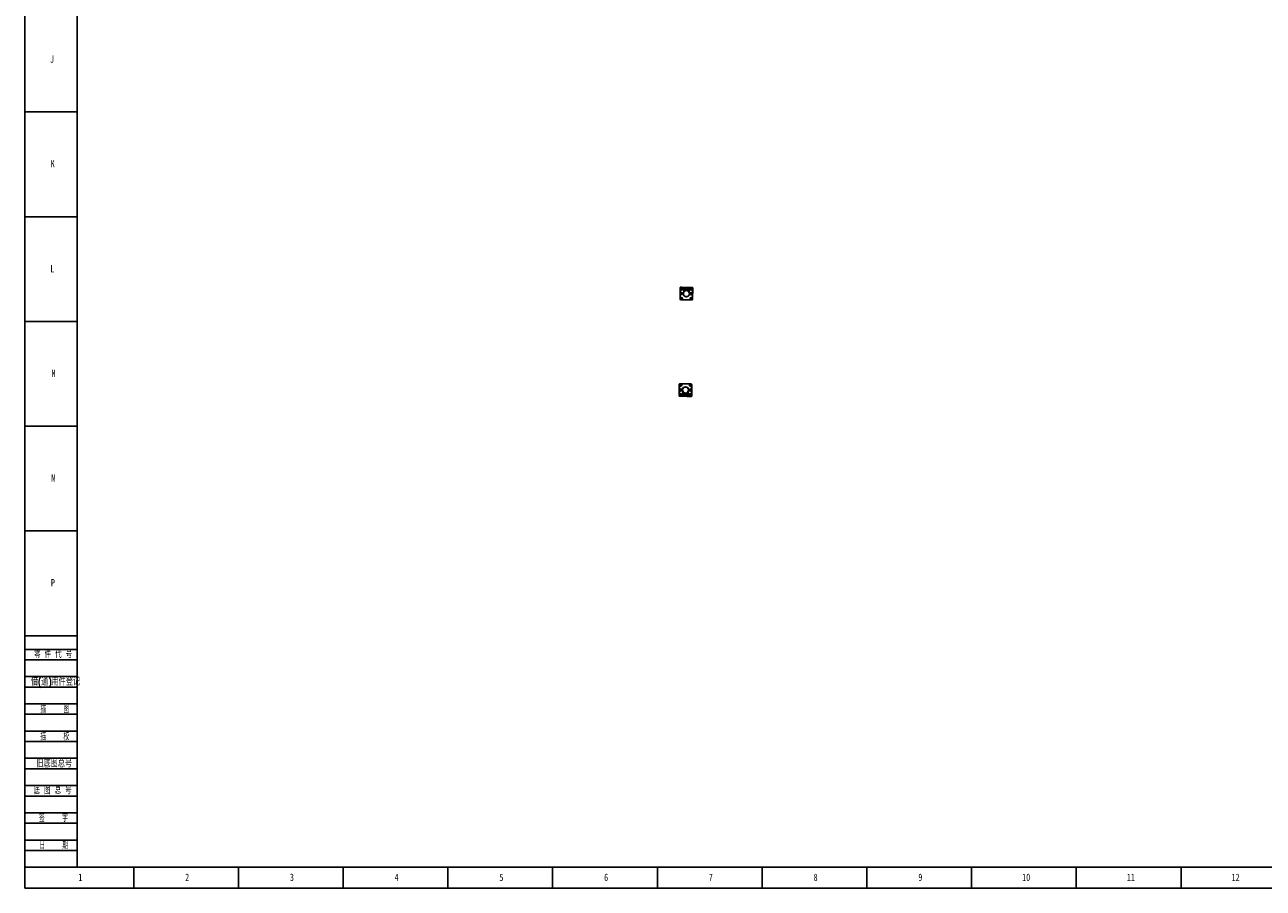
# Model space of a CAD drawing. Header units: millimetres. Extents: x 0 to 1189, y 0 to 841.
# Tile 1 of 7: x 0 to 591, y 0 to 412. Entities that reach past the tile are written whole.
import ezdxf

# ---------------------------------------------------------------- set-up
doc = ezdxf.new("R2010")
doc.units = ezdxf.units.MM
for name, color, linetype in [('10', 7, 'Continuous'), ('5', 7, 'Continuous'), ('9', 7, 'Continuous')]:
    doc.layers.add(name, color=color, linetype=linetype)
doc.styles.add('SLDTEXTSTYLE0', font='TXT', dxfattribs={"width": 0.7, "bigfont": 'bigfont'})
doc.styles.add('SLDTEXTSTYLE2', font='TXT', dxfattribs={"width": 0.614286, "bigfont": 'bigfont'})
doc.styles.add('SLDTEXTSTYLE4', font='TXT', dxfattribs={"width": 0.566667, "bigfont": 'bigfont'})
doc.styles.add('SLDTEXTSTYLE5', font='TXT', dxfattribs={"width": 0.7})

msp = doc.modelspace()

# ---------------------------------------------------------------- linework, layer by layer
at = {"color": 7, "linetype": 'Continuous', "lineweight": 25}
for p, q in [((312.87, 286.66), (312.82, 281.14)), ((312.87, 286.66), (312.82, 281.1)), ((312.85, 281.99), (312.88, 285.6)), ((312.88, 286.65), (312.87, 286.66)), ((312.87, 285.76), (312.88, 286.65)), ((312.87, 285.76), (312.97, 285.76)), ((312.88, 286.65), (312.98, 286.65)), ((312.88, 285.6), (312.98, 285.6)), ((312.88, 285.6), (312.88, 285.6)), ((312.98, 285.6), (312.95, 281.99)), ((312.98, 286.65), (312.97, 285.76)), ((312.97, 285.76), (313.46, 285.76)), ((312.98, 285.7), (313.46, 285.69)), ((312.98, 285.7), (312.98, 285.6)), ((312.98, 285.7), (312.98, 285.7)), ((313.46, 285.7), (312.98, 285.7)), ((313.46, 285.59), (312.98, 285.6)), ((313.61, 286.79), (313.01, 286.79)), ((313.01, 286.78), (313.01, 286.79)), ((314.99, 286.78), (313.01, 286.79)), ((313.01, 286.78), (313.9, 286.77)), ((313.01, 286.78), (313.01, 286.68)), ((313.9, 286.67), (313.01, 286.68)), ((313.19, 284.19), (313.19, 284.2)), ((313.42, 284.19), (313.19, 284.19)), ((313.46, 285.7), (313.46, 285.76)), ((313.46, 285.7), (313.46, 285.69)), ((313.46, 285.69), (313.46, 285.59)), ((313.47, 283.81), (313.48, 284.13)), ((313.68, 285.98), (313.55, 286.03)), ((313.63, 286.27), (313.75, 286.29)), ((314.35, 286.78), (313.67, 286.79)), ((313.9, 286.77), (313.9, 286.67)), ((313.9, 286.19), (313.9, 286.67)), ((313.96, 286.19), (313.9, 286.19)), ((313.97, 286.66), (313.96, 286.67)), ((313.96, 286.67), (313.96, 286.19)), ((313.96, 286.19), (313.97, 286.66)), ((313.96, 286.19), (314.06, 286.18)), ((313.96, 286.19), (313.96, 286.19)), ((313.97, 286.66), (314.07, 286.66)), ((314.06, 286.77), (314.07, 286.76)), ((314.07, 286.66), (314.06, 286.18)), ((314.07, 286.76), (314.99, 286.75)), ((314.07, 286.76), (314.07, 286.66)), ((314.93, 286.66), (314.07, 286.66)), ((314.12, 285.45), (314.13, 286.49)), ((314.12, 285.45), (314.22, 285.49)), ((314.29, 285.28), (314.12, 285.45)), ((314.13, 286.49), (314.93, 286.48)), ((314.13, 286.49), (314.22, 286.38)), ((314.99, 286.38), (314.22, 286.38)), ((314.22, 286.38), (314.22, 285.49)), ((314.22, 286.38), (314.25, 286.36)), ((314.22, 285.49), (314.24, 285.5)), ((314.22, 285.49), (314.33, 285.38)), ((314.24, 285.5), (314.25, 286.36)), ((314.24, 285.5), (314.24, 285.78)), ((314.34, 285.4), (314.24, 285.5)), ((314.25, 286.36), (314.99, 286.36)), ((314.29, 285.28), (314.33, 285.38)), ((314.92, 285.28), (314.29, 285.28)), ((314.33, 285.38), (314.34, 285.4)), ((314.33, 285.38), (315.02, 285.37)), ((315.04, 285.4), (314.34, 285.4)), ((314.99, 286.78), (314.41, 286.78)), ((314.46, 285.42), (314.47, 286.36)), ((314.86, 285.42), (314.46, 285.42)), ((314.87, 286.36), (314.86, 285.42)), ((314.92, 285.28), (315.02, 285.37)), ((314.92, 285.26), (315.02, 285.35)), ((314.92, 285.26), (314.92, 285.28)), ((315.6, 285.25), (314.92, 285.26)), ((314.93, 286.48), (314.93, 286.66)), ((314.99, 286.78), (316.75, 286.76)), ((314.99, 286.75), (314.99, 286.78)), ((314.99, 286.38), (314.99, 286.36)), ((315.02, 285.37), (315.04, 285.4)), ((315.02, 285.35), (315.04, 285.38)), ((315.02, 285.37), (315.02, 285.35)), ((315.02, 285.35), (315.6, 285.35)), ((315.03, 286.72), (315.03, 286.42)), ((315.03, 286.72), (315.05, 286.72)), ((315.03, 286.42), (315.05, 286.42)), ((315.04, 285.38), (315.04, 285.4)), ((316.68, 285.36), (315.04, 285.38)), ((315.05, 286.42), (315.05, 286.72)), ((315.26, 285.41), (315.27, 286.41)), ((315.66, 285.41), (315.26, 285.41)), ((315.27, 286.41), (315.67, 286.41)), ((315.27, 286.4), (315.67, 286.39)), ((315.6, 285.25), (315.6, 285.35)), ((315.67, 286.41), (315.66, 285.41)), ((316.06, 285.41), (316.07, 286.41)), ((316.46, 285.4), (316.06, 285.41)), ((316.07, 286.41), (316.47, 286.4)), ((316.07, 286.39), (316.47, 286.39)), ((316.11, 285.25), (316.11, 285.35)), ((316.11, 285.35), (316.7, 285.34)), ((316.8, 285.24), (316.11, 285.25)), ((316.47, 286.4), (316.46, 285.4)), ((317.38, 285.38), (316.68, 285.38)), ((316.68, 285.38), (316.68, 285.36)), ((316.7, 285.36), (316.68, 285.38)), ((316.7, 285.34), (316.68, 285.36)), ((316.69, 286.7), (316.69, 286.4)), ((316.71, 286.7), (316.69, 286.7)), ((316.71, 286.4), (316.69, 286.4)), ((316.7, 285.34), (316.7, 285.36)), ((316.8, 285.26), (316.7, 285.36)), ((316.7, 285.36), (317.39, 285.35)), ((316.8, 285.24), (316.7, 285.34)), ((316.71, 286.4), (316.71, 286.7)), ((317.33, 286.76), (316.75, 286.76)), ((316.75, 286.74), (316.75, 286.76)), ((318.73, 286.74), (316.75, 286.76)), ((316.75, 286.74), (317.67, 286.73)), ((317.51, 286.36), (316.75, 286.36)), ((316.75, 286.36), (316.75, 286.34)), ((316.75, 286.34), (317.49, 286.33)), ((316.8, 285.26), (316.8, 285.24)), ((317.43, 285.25), (316.8, 285.26)), ((316.81, 286.64), (316.81, 286.46)), ((317.67, 286.63), (316.81, 286.64)), ((316.81, 286.46), (317.61, 286.46)), ((316.86, 285.4), (316.87, 286.34)), ((317.26, 285.4), (316.86, 285.4)), ((317.27, 286.34), (317.26, 285.4)), ((317.48, 285.47), (317.38, 285.38)), ((317.39, 285.35), (317.38, 285.38)), ((318.07, 286.75), (317.39, 286.76)), ((317.39, 285.35), (317.5, 285.47)), ((317.43, 285.25), (317.39, 285.35)), ((317.6, 285.42), (317.43, 285.25)), ((317.49, 286.33), (317.48, 285.47)), ((317.48, 285.75), (317.48, 285.47)), ((317.5, 285.47), (317.48, 285.47)), ((317.51, 286.36), (317.49, 286.33)), ((317.5, 285.47), (317.51, 286.36)), ((317.6, 285.42), (317.5, 285.47)), ((317.61, 286.46), (317.51, 286.36)), ((317.61, 286.46), (317.6, 285.42)), ((317.67, 286.73), (317.68, 286.74)), ((317.67, 286.63), (317.67, 286.73)), ((317.67, 286.15), (317.67, 286.63)), ((317.67, 286.63), (317.77, 286.63)), ((317.67, 286.15), (317.77, 286.15)), ((317.78, 286.64), (317.77, 286.63)), ((317.77, 286.15), (317.78, 286.64)), ((317.77, 286.63), (317.77, 286.15)), ((317.77, 286.15), (317.77, 286.15)), ((317.77, 286.15), (317.83, 286.15)), ((317.84, 286.64), (317.83, 286.15)), ((317.84, 286.74), (318.73, 286.73)), ((317.84, 286.64), (317.84, 286.74)), ((318.73, 286.63), (317.84, 286.64)), ((317.98, 286.25), (318.11, 286.23)), ((318.17, 285.99), (318.04, 285.95)), ((318.73, 286.74), (318.13, 286.75)), ((318.22, 284.09), (318.21, 283.77)), ((318.26, 285.66), (318.26, 285.72)), ((318.26, 285.72), (318.75, 285.71)), ((318.26, 285.66), (318.26, 285.65)), ((318.74, 285.65), (318.26, 285.66)), ((318.26, 285.65), (318.26, 285.55)), ((318.26, 285.65), (318.74, 285.65)), ((318.74, 285.55), (318.26, 285.55)), ((318.51, 284.15), (318.28, 284.15)), ((318.51, 284.16), (318.51, 284.15)), ((318.71, 281.94), (318.74, 285.55)), ((318.73, 286.73), (318.73, 286.74)), ((318.73, 286.63), (318.73, 286.73)), ((318.74, 285.65), (318.74, 285.55)), ((318.74, 285.65), (318.74, 285.65)), ((318.84, 285.54), (318.74, 285.55)), ((318.75, 285.71), (318.76, 286.6)), ((318.85, 285.71), (318.75, 285.71)), ((318.86, 286.6), (318.76, 286.6)), ((318.84, 285.54), (318.81, 281.94)), ((318.82, 281.08), (318.87, 286.6)), ((318.82, 281.04), (318.87, 286.6)), ((318.84, 285.55), (318.84, 285.54)), ((318.86, 286.6), (318.85, 285.71)), ((318.86, 286.6), (318.87, 286.6)), ((312.83, 281.1), (312.82, 281.1)), ((312.82, 281.1), (313.12, 280.79)), ((312.83, 281.1), (312.84, 281.83)), ((312.83, 281.1), (312.93, 281.14)), ((313.12, 280.81), (312.83, 281.1)), ((312.84, 281.99), (312.85, 281.99)), ((312.84, 281.83), (312.94, 281.83)), ((312.85, 281.99), (312.95, 281.99)), ((312.85, 281.07), (313.09, 280.82)), ((312.94, 281.83), (312.93, 281.14)), ((312.93, 281.14), (313.17, 280.91)), ((312.95, 281.89), (312.94, 281.89)), ((312.94, 281.89), (313.43, 281.88)), ((313.43, 281.82), (312.94, 281.83)), ((312.95, 281.99), (313.43, 281.99)), ((312.95, 281.89), (312.95, 281.99)), ((313.43, 281.89), (312.95, 281.89)), ((313.12, 280.81), (313.17, 280.91)), ((313.12, 280.81), (313.12, 280.79)), ((313.85, 280.8), (313.12, 280.81)), ((313.12, 280.79), (318.52, 280.75)), ((313.16, 280.79), (313.56, 280.79)), ((313.17, 280.91), (313.85, 280.9)), ((313.18, 283.75), (313.41, 283.75)), ((313.18, 283.47), (313.18, 283.75)), ((313.41, 283.47), (313.18, 283.47)), ((313.43, 281.89), (313.43, 281.99)), ((313.43, 281.88), (313.43, 281.89)), ((313.43, 281.88), (313.43, 281.82)), ((313.47, 283.29), (313.47, 283.41)), ((313.53, 281.54), (313.68, 281.55)), ((313.71, 281.31), (313.59, 281.33)), ((313.62, 280.79), (314, 280.78)), ((313.85, 280.9), (313.86, 281.39)), ((313.85, 280.8), (313.85, 280.9)), ((313.92, 281.39), (313.86, 281.39)), ((313.92, 281.39), (313.91, 280.9)), ((313.91, 280.9), (313.92, 280.91)), ((313.92, 280.91), (313.92, 281.39)), ((313.92, 281.39), (314.02, 281.38)), ((313.92, 281.39), (313.92, 281.39)), ((313.92, 280.91), (314.02, 280.91)), ((314.02, 280.81), (314.01, 280.8)), ((314.02, 281.38), (314.02, 280.91)), ((314.02, 280.91), (317.62, 280.88)), ((314.02, 280.81), (314.02, 280.91)), ((317.62, 280.78), (314.02, 280.81)), ((314.06, 280.78), (314.41, 280.78)), ((317.23, 280.76), (317.58, 280.75)), ((317.62, 280.88), (317.62, 281.35)), ((317.72, 281.35), (317.62, 281.35)), ((317.62, 280.78), (317.62, 280.88)), ((317.72, 280.87), (317.62, 280.88)), ((317.63, 280.77), (317.62, 280.78)), ((317.64, 280.75), (318.02, 280.75)), ((317.72, 281.35), (317.72, 280.87)), ((317.73, 281.35), (317.72, 281.35)), ((317.72, 280.87), (317.73, 280.87)), ((317.73, 280.87), (317.73, 281.35)), ((317.73, 281.35), (317.79, 281.35)), ((317.79, 281.35), (317.79, 280.86)), ((317.79, 280.76), (317.79, 280.86)), ((317.79, 280.86), (318.47, 280.86)), ((318.51, 280.76), (317.79, 280.76)), ((318.05, 281.29), (317.93, 281.27)), ((317.97, 281.51), (318.12, 281.5)), ((318.08, 280.75), (318.48, 280.75)), ((318.21, 283.37), (318.21, 283.25)), ((318.23, 281.95), (318.71, 281.94)), ((318.23, 281.85), (318.23, 281.95)), ((318.71, 281.84), (318.23, 281.85)), ((318.23, 281.84), (318.23, 281.85)), ((318.23, 281.84), (318.71, 281.84)), ((318.23, 281.84), (318.23, 281.78)), ((318.71, 281.78), (318.23, 281.78)), ((318.27, 283.71), (318.5, 283.71)), ((318.5, 283.43), (318.27, 283.43)), ((318.47, 280.86), (318.71, 281.09)), ((318.51, 280.76), (318.47, 280.86)), ((318.5, 283.71), (318.5, 283.43)), ((318.81, 281.05), (318.51, 280.76)), ((318.51, 280.76), (318.52, 280.75)), ((318.52, 280.75), (318.82, 281.04)), ((318.55, 280.77), (318.79, 281.01)), ((318.81, 281.94), (318.71, 281.94)), ((318.71, 281.84), (318.71, 281.94)), ((318.71, 281.84), (318.71, 281.84)), ((318.81, 281.78), (318.71, 281.78)), ((318.71, 281.09), (318.71, 281.78)), ((318.81, 281.05), (318.71, 281.09)), ((318.81, 281.94), (318.81, 281.94)), ((318.81, 281.78), (318.81, 281.05)), ((318.81, 281.05), (318.82, 281.04)), ((312.47, 240.5), (312.42, 234.94)), ((312.47, 240.46), (312.42, 234.94)), ((312.45, 236), (312.48, 239.6)), ((312.77, 240.79), (312.47, 240.5)), ((312.48, 240.49), (312.47, 240.5)), ((312.47, 239.76), (312.48, 240.49)), ((312.47, 239.76), (312.57, 239.76)), ((312.48, 239.6), (312.47, 239.6)), ((312.48, 240.49), (312.77, 240.78)), ((312.48, 240.49), (312.58, 240.45)), ((312.48, 239.6), (312.58, 239.6)), ((312.74, 240.77), (312.5, 240.53)), ((312.58, 239.6), (312.55, 235.99)), ((312.58, 240.45), (312.57, 239.76)), ((312.57, 239.76), (313.06, 239.76)), ((312.57, 239.7), (312.58, 239.7)), ((313.06, 239.7), (312.57, 239.7)), ((312.81, 240.68), (312.58, 240.45)), ((312.58, 239.7), (312.58, 239.6)), ((312.58, 239.7), (313.06, 239.69)), ((313.06, 239.59), (312.58, 239.6)), ((318.17, 240.75), (312.77, 240.79)), ((312.77, 240.78), (312.77, 240.79)), ((312.77, 240.78), (313.5, 240.77)), ((312.77, 240.78), (312.81, 240.68)), ((312.78, 237.83), (312.79, 238.11)), ((313.01, 237.83), (312.78, 237.83)), ((312.78, 237.39), (313.01, 237.39)), ((312.78, 237.38), (312.78, 237.39)), ((312.79, 238.11), (313.02, 238.11)), ((313.21, 240.79), (312.81, 240.79)), ((313.5, 240.67), (312.81, 240.68)), ((313.06, 239.7), (313.06, 239.76)), ((313.06, 239.7), (313.06, 239.69)), ((313.06, 239.69), (313.06, 239.59)), ((313.07, 237.45), (313.07, 237.77)), ((313.08, 238.17), (313.08, 238.29)), ((313.31, 240.02), (313.17, 240.04)), ((313.23, 240.25), (313.35, 240.27)), ((313.65, 240.79), (313.27, 240.79)), ((313.5, 240.77), (313.5, 240.67)), ((313.5, 240.19), (313.5, 240.67)), ((313.56, 240.19), (313.5, 240.19)), ((313.56, 240.19), (313.57, 240.67)), ((313.57, 240.67), (313.56, 240.67)), ((313.56, 240.67), (313.56, 240.19)), ((313.56, 240.19), (313.66, 240.19)), ((313.56, 240.19), (313.56, 240.19)), ((313.57, 240.67), (313.67, 240.66)), ((313.66, 240.77), (313.67, 240.76)), ((313.67, 240.66), (313.66, 240.19)), ((313.67, 240.76), (313.67, 240.66)), ((313.67, 240.76), (317.27, 240.73)), ((317.27, 240.63), (313.67, 240.66)), ((314.06, 240.78), (313.71, 240.79)), ((317.23, 240.76), (316.88, 240.76)), ((317.27, 240.73), (317.28, 240.74)), ((317.27, 240.73), (317.27, 240.63)), ((317.27, 240.15), (317.27, 240.63)), ((317.37, 240.63), (317.27, 240.63)), ((317.37, 240.15), (317.27, 240.15)), ((317.67, 240.75), (317.29, 240.75)), ((317.38, 240.64), (317.37, 240.63)), ((317.37, 240.15), (317.38, 240.64)), ((317.37, 240.63), (317.37, 240.15)), ((317.37, 240.15), (317.37, 240.15)), ((317.37, 240.15), (317.43, 240.15)), ((317.44, 240.64), (317.43, 240.15)), ((317.44, 240.74), (318.16, 240.73)), ((317.44, 240.74), (317.44, 240.64)), ((318.12, 240.63), (317.44, 240.64)), ((317.58, 240.23), (317.69, 240.21)), ((317.76, 240), (317.61, 239.99)), ((318.13, 240.75), (317.73, 240.75)), ((317.81, 237.73), (317.81, 237.41)), ((317.82, 238.25), (317.82, 238.13)), ((317.86, 239.66), (317.86, 239.72)), ((317.86, 239.72), (318.35, 239.71)), ((317.86, 239.66), (317.86, 239.65)), ((318.34, 239.65), (317.86, 239.66)), ((317.86, 239.65), (318.34, 239.65)), ((317.86, 239.65), (317.86, 239.55)), ((318.34, 239.55), (317.86, 239.55)), ((318.1, 237.79), (317.87, 237.79)), ((317.87, 237.35), (318.1, 237.35)), ((317.88, 238.07), (318.11, 238.07)), ((318.11, 238.07), (318.1, 237.79)), ((318.1, 237.35), (318.1, 237.34)), ((318.16, 240.73), (318.12, 240.63)), ((318.35, 240.4), (318.12, 240.63)), ((318.16, 240.73), (318.17, 240.75)), ((318.16, 240.73), (318.45, 240.44)), ((318.47, 240.44), (318.17, 240.75)), ((318.44, 240.47), (318.2, 240.72)), ((318.3, 235.94), (318.34, 239.55)), ((318.34, 239.65), (318.34, 239.55)), ((318.34, 239.65), (318.34, 239.65)), ((318.44, 239.55), (318.34, 239.55)), ((318.45, 240.44), (318.35, 240.4)), ((318.35, 239.71), (318.35, 240.4)), ((318.45, 239.71), (318.35, 239.71)), ((318.44, 239.55), (318.4, 235.94)), ((318.42, 234.88), (318.47, 240.44)), ((318.42, 234.88), (318.47, 240.4)), ((318.44, 239.55), (318.44, 239.55)), ((318.45, 240.44), (318.45, 239.71)), ((318.45, 240.44), (318.47, 240.44)), ((312.43, 234.94), (312.42, 234.94)), ((312.43, 234.94), (312.44, 235.83)), ((312.43, 234.94), (312.53, 234.94)), ((312.44, 235.99), (312.45, 236)), ((312.44, 235.83), (312.54, 235.83)), ((312.45, 236), (312.55, 235.99)), ((312.54, 235.83), (312.53, 234.94)), ((312.55, 235.89), (312.54, 235.89)), ((312.54, 235.89), (313.03, 235.88)), ((313.03, 235.82), (312.54, 235.83)), ((312.55, 235.99), (313.03, 235.99)), ((312.55, 235.89), (312.55, 235.99)), ((313.03, 235.89), (312.55, 235.89)), ((312.56, 234.91), (313.45, 234.9)), ((312.56, 234.91), (312.56, 234.81)), ((312.56, 234.81), (312.56, 234.8)), ((313.45, 234.8), (312.56, 234.81)), ((312.56, 234.8), (313.16, 234.79)), ((312.56, 234.8), (314.54, 234.78)), ((313.03, 235.89), (313.03, 235.99)), ((313.03, 235.88), (313.03, 235.89)), ((313.03, 235.88), (313.03, 235.82)), ((313.11, 235.55), (313.24, 235.59)), ((313.3, 235.29), (313.18, 235.31)), ((313.22, 234.79), (313.9, 234.78)), ((313.51, 235.39), (313.45, 235.39)), ((313.45, 234.9), (313.45, 235.39)), ((313.45, 234.9), (313.45, 234.8)), ((313.51, 235.39), (313.52, 235.39)), ((313.51, 235.39), (313.51, 234.9)), ((313.51, 234.9), (313.52, 234.91)), ((313.62, 235.39), (313.52, 235.39)), ((313.52, 234.91), (313.52, 235.39)), ((313.62, 234.91), (313.52, 234.91)), ((313.62, 234.91), (313.61, 234.81)), ((314.54, 234.8), (313.61, 234.81)), ((313.61, 234.81), (313.61, 234.8)), ((313.62, 235.39), (313.62, 234.91)), ((313.62, 234.91), (314.48, 234.9)), ((313.68, 235.08), (313.69, 236.12)), ((313.68, 235.08), (313.78, 235.18)), ((314.48, 235.08), (313.68, 235.08)), ((313.69, 236.12), (313.86, 236.29)), ((313.69, 236.12), (313.79, 236.07)), ((313.79, 236.07), (313.78, 235.18)), ((313.78, 235.18), (313.8, 235.2)), ((313.78, 235.18), (314.54, 235.18)), ((313.9, 236.19), (313.79, 236.07)), ((313.79, 236.07), (313.81, 236.06)), ((313.8, 235.2), (313.81, 236.06)), ((314.54, 235.2), (313.8, 235.2)), ((313.81, 236.06), (313.91, 236.16)), ((313.81, 235.79), (313.81, 236.06)), ((313.86, 236.29), (314.49, 236.28)), ((313.86, 236.29), (313.9, 236.19)), ((314.59, 236.18), (313.9, 236.19)), ((313.9, 236.19), (313.91, 236.16)), ((313.91, 236.16), (314.61, 236.16)), ((313.96, 234.78), (314.54, 234.78)), ((314.02, 235.2), (314.03, 236.14)), ((314.03, 236.14), (314.43, 236.14)), ((314.43, 236.14), (314.42, 235.2)), ((314.48, 234.9), (314.48, 235.08)), ((314.49, 236.3), (315.18, 236.29)), ((314.49, 236.28), (314.49, 236.3)), ((314.49, 236.3), (314.59, 236.2)), ((314.49, 236.28), (314.59, 236.18)), ((314.54, 235.18), (314.54, 235.2)), ((314.54, 234.8), (314.54, 234.78)), ((316.3, 234.76), (314.54, 234.78)), ((314.58, 235.14), (314.58, 234.84)), ((314.58, 235.14), (314.6, 235.14)), ((314.58, 234.84), (314.6, 234.84)), ((315.17, 236.19), (314.59, 236.2)), ((314.59, 236.2), (314.59, 236.18)), ((314.59, 236.2), (314.61, 236.18)), ((314.59, 236.18), (314.61, 236.16)), ((314.6, 234.84), (314.6, 235.14)), ((314.61, 236.18), (316.25, 236.16)), ((314.61, 236.16), (314.61, 236.18)), ((314.82, 235.14), (314.83, 236.14)), ((315.22, 235.15), (314.82, 235.15)), ((315.22, 235.13), (314.82, 235.14)), ((314.83, 236.14), (315.23, 236.13)), ((315.18, 236.29), (315.17, 236.19)), ((315.23, 236.13), (315.22, 235.13)), ((315.62, 235.13), (315.63, 236.13)), ((316.02, 235.14), (315.62, 235.15)), ((316.02, 235.13), (315.62, 235.13)), ((315.63, 236.13), (316.03, 236.13)), ((315.68, 236.29), (316.37, 236.28)), ((315.68, 236.29), (315.68, 236.19)), ((316.27, 236.19), (315.68, 236.19)), ((316.03, 236.13), (316.02, 235.13)), ((316.24, 235.12), (316.24, 234.82)), ((316.26, 235.12), (316.24, 235.12)), ((316.26, 234.82), (316.24, 234.82)), ((316.27, 236.19), (316.25, 236.16)), ((316.27, 236.17), (316.25, 236.14)), ((316.25, 236.16), (316.25, 236.14)), ((316.25, 236.14), (316.95, 236.14)), ((316.26, 234.82), (316.26, 235.12)), ((316.37, 236.28), (316.27, 236.19)), ((316.37, 236.26), (316.27, 236.17)), ((316.27, 236.17), (316.27, 236.19)), ((316.96, 236.16), (316.27, 236.17)), ((317.04, 235.18), (316.3, 235.18)), ((316.3, 235.16), (316.3, 235.18)), ((316.3, 235.16), (317.06, 235.15)), ((317.22, 234.78), (316.3, 234.78)), ((316.3, 234.78), (316.3, 234.76)), ((316.3, 234.76), (316.88, 234.76)), ((316.3, 234.76), (318.28, 234.75)), ((316.36, 235.06), (316.36, 234.88)), ((317.16, 235.05), (316.36, 235.06)), ((316.36, 234.88), (317.22, 234.88)), ((316.37, 236.28), (316.37, 236.26)), ((316.37, 236.26), (317, 236.26)), ((316.42, 235.18), (316.43, 236.12)), ((316.43, 236.12), (316.83, 236.12)), ((316.83, 236.12), (316.82, 235.18)), ((316.94, 234.76), (317.62, 234.75)), ((316.96, 236.16), (316.95, 236.14)), ((316.95, 236.14), (317.05, 236.04)), ((317, 236.26), (316.96, 236.16)), ((317.07, 236.05), (316.96, 236.16)), ((317, 236.26), (317.17, 236.09)), ((317.05, 236.04), (317.04, 235.18)), ((317.06, 235.15), (317.04, 235.18)), ((317.07, 236.05), (317.05, 236.04)), ((317.05, 236.04), (317.05, 235.76)), ((317.06, 235.15), (317.07, 236.05)), ((317.16, 235.05), (317.06, 235.15)), ((317.17, 236.09), (317.07, 236.05)), ((317.17, 236.09), (317.16, 235.05)), ((317.22, 234.88), (317.22, 235.36)), ((317.32, 235.35), (317.22, 235.36)), ((317.22, 234.78), (317.22, 234.88)), ((317.32, 234.88), (317.22, 234.88)), ((317.22, 234.77), (317.22, 234.78)), ((317.32, 235.35), (317.32, 234.88)), ((317.33, 235.35), (317.32, 235.35)), ((317.32, 234.87), (317.33, 235.35)), ((317.32, 234.88), (317.32, 234.87)), ((317.33, 235.35), (317.39, 235.35)), ((317.39, 235.35), (317.38, 234.87)), ((317.38, 234.77), (317.38, 234.87)), ((317.38, 234.87), (318.28, 234.86)), ((318.28, 234.76), (317.38, 234.77)), ((317.66, 235.27), (317.54, 235.25)), ((317.6, 235.56), (317.73, 235.51)), ((317.68, 234.75), (318.28, 234.75)), ((317.83, 235.95), (318.3, 235.94)), ((317.83, 235.85), (317.83, 235.95)), ((318.3, 235.84), (317.83, 235.85)), ((317.83, 235.84), (317.83, 235.85)), ((317.83, 235.84), (318.31, 235.84)), ((317.83, 235.84), (317.83, 235.78)), ((318.31, 235.78), (317.83, 235.78)), ((318.28, 234.76), (318.28, 234.86)), ((318.28, 234.76), (318.28, 234.75)), ((318.3, 235.84), (318.3, 235.94)), ((318.4, 235.94), (318.3, 235.94)), ((318.31, 235.84), (318.3, 235.84)), ((318.3, 234.89), (318.31, 235.78)), ((318.4, 234.88), (318.3, 234.89)), ((318.41, 235.78), (318.31, 235.78)), ((318.4, 235.94), (318.41, 235.94)), ((318.41, 235.78), (318.4, 234.88)), ((318.4, 234.88), (318.42, 234.88))]:
    msp.add_line(p, q, dxfattribs=at)
at = {"color": 7, "linetype": 'Continuous', "lineweight": 25, "flags": 128}
for points in [[(313.32, 283.47), (313.22, 283.54), (313.18, 283.59)], [(318.5, 283.54), (318.46, 283.5), (318.36, 283.43)], [(312.78, 238), (312.82, 238.04), (312.93, 238.11)], [(317.96, 238.07), (318.07, 238), (318.1, 237.95)]]:
    msp.add_lwpolyline(points, dxfattribs=at)
at = {"color": 7, "linetype": 'Continuous', "lineweight": 25}
for centre, radius in [((313.47, 283.79), 0.5), ((313.46, 286.19), 0.315), ((313.46, 286.19), 0.3), ((315.84, 283.77), 1.49), ((315.84, 283.77), 1.43), ((318.22, 283.75), 0.5), ((318.26, 286.15), 0.315), ((318.26, 286.15), 0.3), ((313.42, 281.39), 0.315), ((313.42, 281.39), 0.3), ((318.22, 281.35), 0.315), ((318.22, 281.35), 0.3), ((313.07, 237.79), 0.5), ((313.06, 240.19), 0.315), ((313.06, 240.19), 0.3), ((315.44, 237.77), 1.49), ((315.44, 237.77), 1.43), ((317.82, 237.75), 0.5), ((317.86, 240.15), 0.315), ((317.86, 240.15), 0.3), ((313.02, 235.39), 0.315), ((313.02, 235.39), 0.3), ((317.82, 235.35), 0.315), ((317.82, 235.35), 0.3)]:
    msp.add_circle(centre, radius, dxfattribs=at)
for centre, radius, start, end in [((313.01, 286.65), 0.14, 89.5, 179.5), ((313.01, 286.65), 0.127, 89.5, 179.5), ((312.98, 285.6), 0.1, 89.52044, 179.47956), ((312.98, 285.6), 0.1, 89.52044, 179.47956), ((313.01, 286.65), 0.0271, 89.5, 179.5), ((313.46, 286.19), 0.18, 26.76604, 299.5), ((313.41, 283.81), 0.06, 269.5, 359.5), ((313.42, 284.13), 0.06, 359.5, 89.5), ((313.46, 286.19), 0.498, 269.5, 359.5), ((313.46, 286.19), 0.492, 269.5, 359.5), ((313.46, 286.19), 0.432, 269.5, 359.5), ((313.46, 286.19), 0.598, 269.5, 359.5), ((313.47, 283.79), 0.35, 359.5, 88.81817), ((314.06, 286.67), 0.1, 89.52044, 179.47956), ((314.07, 286.66), 0.1, 89.52044, 179.47956), ((315.84, 283.77), 1.5, 99.24856, 79.75144), ((314.99, 286.72), 0.06, 359.5, 89.5), ((314.99, 286.42), 0.06, 269.5, 359.5), ((315.84, 283.77), 1.5, 79.75144, 99.24856), ((316.75, 286.7), 0.06, 89.5, 179.5), ((316.75, 286.4), 0.06, 179.5, 269.5), ((317.67, 286.63), 0.1, 359.52044, 89.47956), ((318.26, 286.15), 0.598, 179.5, 269.5), ((317.68, 286.64), 0.1, 359.52044, 89.47956), ((318.26, 286.15), 0.498, 179.5, 269.5), ((318.26, 286.15), 0.492, 179.5, 269.5), ((318.26, 286.15), 0.432, 179.5, 269.5), ((318.22, 283.75), 0.35, 90.18183, 179.5), ((318.26, 286.15), 0.18, 239.5, 152.23396), ((318.28, 284.09), 0.06, 89.5, 179.5), ((318.73, 286.6), 0.14, 359.5, 89.5), ((318.73, 286.6), 0.127, 359.5, 89.5), ((318.73, 286.6), 0.0271, 359.5, 89.5), ((318.74, 285.55), 0.1, 359.52044, 89.47956), ((318.74, 285.55), 0.1, 359.52044, 89.47956), ((312.94, 281.99), 0.1, 179.52044, 269.47956), ((312.95, 281.99), 0.1, 179.52044, 269.47956), ((313.42, 281.39), 0.18, 54.31887, 340.31186), ((313.41, 283.41), 0.06, 359.5, 89.5), ((313.42, 281.39), 0.598, 359.5, 89.5), ((313.42, 281.39), 0.498, 359.5, 89.5), ((313.42, 281.39), 0.492, 359.5, 89.5), ((313.42, 281.39), 0.432, 359.5, 89.5), ((313.47, 283.79), 0.35, 269.00134, 359.5), ((314.01, 280.9), 0.1, 179.52044, 269.47956), ((314.02, 280.91), 0.1, 179.52044, 269.47956), ((318.22, 281.35), 0.598, 89.5, 179.5), ((317.62, 280.88), 0.1, 269.52044, 359.47956), ((317.63, 280.87), 0.1, 269.52044, 359.47956), ((318.22, 281.35), 0.498, 89.5, 179.5), ((318.22, 281.35), 0.492, 89.5, 179.5), ((318.22, 281.35), 0.432, 89.5, 179.5), ((318.22, 283.75), 0.35, 179.5, 269.99866), ((318.22, 281.35), 0.18, 198.68814, 124.68113), ((318.27, 283.77), 0.06, 179.5, 269.5), ((318.27, 283.37), 0.06, 89.5, 179.5), ((318.71, 281.94), 0.1, 269.52044, 359.47956), ((318.71, 281.94), 0.1, 269.52044, 359.47956), ((312.57, 239.6), 0.1, 89.52044, 179.47956), ((312.58, 239.6), 0.1, 89.52044, 179.47956), ((313.06, 240.19), 0.18, 18.68814, 304.68113), ((313.01, 237.77), 0.06, 359.5, 89.5), ((313.01, 237.45), 0.06, 269.5, 359.5), ((313.02, 238.17), 0.06, 269.5, 359.5), ((313.06, 240.19), 0.598, 269.5, 359.5), ((313.06, 240.19), 0.498, 269.5, 359.5), ((313.06, 240.19), 0.492, 269.5, 359.5), ((313.06, 240.19), 0.432, 269.5, 359.5), ((313.07, 237.79), 0.35, 359.5, 89.99866), ((313.07, 237.79), 0.35, 270.18183, 359.5), ((313.66, 240.67), 0.1, 89.52044, 179.47956), ((313.67, 240.66), 0.1, 89.52044, 179.47956), ((315.44, 237.77), 1.5, 279.24856, 259.75144), ((317.27, 240.63), 0.1, 359.52044, 89.47956), ((317.86, 240.15), 0.598, 179.5, 269.5), ((317.28, 240.64), 0.1, 359.52044, 89.47956), ((317.86, 240.15), 0.498, 179.5, 269.5), ((317.86, 240.15), 0.492, 179.5, 269.5), ((317.86, 240.15), 0.432, 179.5, 269.5), ((317.82, 237.75), 0.35, 89.00134, 179.5), ((317.82, 237.75), 0.35, 179.5, 268.81817), ((317.86, 240.15), 0.18, 234.31887, 160.31186), ((317.87, 237.73), 0.06, 89.5, 179.5), ((317.87, 237.41), 0.06, 179.5, 269.5), ((317.88, 238.13), 0.06, 179.5, 269.5), ((318.34, 239.55), 0.1, 359.52044, 89.47956), ((318.34, 239.55), 0.1, 359.52044, 89.47956), ((312.56, 234.94), 0.14, 179.5, 269.5), ((312.56, 234.94), 0.127, 179.5, 269.5), ((312.54, 235.99), 0.1, 179.52044, 269.47956), ((312.55, 235.99), 0.1, 179.52044, 269.47956), ((312.56, 234.94), 0.0271, 179.5, 269.5), ((313.02, 235.39), 0.18, 59.5, 332.23396), ((313.02, 235.39), 0.598, 359.5, 89.5), ((313.02, 235.39), 0.498, 359.5, 89.5), ((313.02, 235.39), 0.492, 359.5, 89.5), ((313.02, 235.39), 0.432, 359.5, 89.5), ((313.61, 234.9), 0.1, 179.52044, 269.47956), ((313.62, 234.91), 0.1, 179.52044, 269.47956), ((314.54, 235.14), 0.06, 359.5, 89.5), ((314.54, 234.84), 0.06, 269.5, 359.5), ((315.44, 237.77), 1.5, 259.75144, 279.24856), ((316.3, 235.12), 0.06, 89.5, 179.5), ((316.3, 234.82), 0.06, 179.5, 269.5), ((317.82, 235.35), 0.598, 89.5, 179.5), ((317.22, 234.88), 0.1, 269.52044, 359.47956), ((317.22, 234.87), 0.1, 269.52044, 359.47956), ((317.82, 235.35), 0.498, 89.5, 179.5), ((317.82, 235.35), 0.492, 89.5, 179.5), ((317.82, 235.35), 0.432, 89.5, 179.5), ((317.82, 235.35), 0.18, 206.76604, 119.5), ((318.28, 234.89), 0.0271, 269.5, 359.5), ((318.28, 234.89), 0.14, 269.5, 359.5), ((318.28, 234.89), 0.127, 269.5, 359.5), ((318.3, 235.94), 0.1, 269.52044, 359.47956), ((318.31, 235.94), 0.1, 269.52044, 359.47956)]:
    msp.add_arc(centre, radius, start, end, dxfattribs=at)
for centre, major_axis, ratio, start_param, end_param in [((312.88, 285.76), (0.001, 0.16), 0.017455, 1.570796, 3.124139), ((312.98, 285.76), (0.0005, 0.06), 0.046547, 1.570796, 3.124139), ((313.9, 286.77), (0.16, -0.001), 0.017455, 0.017453, 1.570796), ((313.9, 286.67), (0.06, -0.0005), 0.046547, 0.017453, 1.570796), ((317.84, 286.74), (0.16, -0.001), 0.017455, 1.570796, 3.124139), ((317.84, 286.64), (0.06, -0.0005), 0.046547, 1.570796, 3.124139), ((318.75, 285.71), (0.0005, 0.06), 0.046547, 3.159046, 4.712389), ((318.85, 285.71), (0.001, 0.16), 0.017455, 3.159046, 4.712389), ((312.84, 281.83), (0.001, 0.16), 0.017455, 0.017453, 1.570796), ((312.94, 281.83), (0.0005, 0.06), 0.046547, 0.017453, 1.570796), ((313.85, 280.9), (0.06, -0.0005), 0.046547, 4.712389, 6.265732), ((313.85, 280.8), (0.16, -0.001), 0.017455, 4.712389, 6.265732), ((317.79, 280.77), (0.16, -0.001), 0.017455, 3.159046, 4.712389), ((317.79, 280.87), (0.06, -0.0005), 0.046547, 3.159046, 4.712389), ((318.71, 281.78), (0.0005, 0.06), 0.046547, 4.712389, 6.265732), ((318.81, 281.78), (0.001, 0.16), 0.017455, 4.712389, 6.265732), ((312.48, 239.76), (0.001, 0.16), 0.017455, 1.570796, 3.124139), ((312.58, 239.76), (0.0005, 0.06), 0.046547, 1.570796, 3.124139), ((313.5, 240.77), (0.16, -0.001), 0.017455, 0.017453, 1.570796), ((313.5, 240.67), (0.06, -0.0005), 0.046547, 0.017453, 1.570796), ((317.44, 240.74), (0.16, -0.001), 0.017455, 1.570796, 3.124139), ((317.44, 240.64), (0.06, -0.0005), 0.046547, 1.570796, 3.124139), ((318.34, 239.71), (0.0005, 0.06), 0.046547, 3.159046, 4.712389), ((318.44, 239.71), (0.001, 0.16), 0.017455, 3.159046, 4.712389), ((312.44, 235.83), (0.001, 0.16), 0.017455, 0.017453, 1.570796), ((312.54, 235.83), (0.0005, 0.06), 0.046547, 0.017453, 1.570796), ((313.45, 234.9), (0.06, -0.0005), 0.046547, 4.712389, 6.265732), ((313.45, 234.8), (0.16, -0.001), 0.017455, 4.712389, 6.265732), ((317.38, 234.77), (0.16, -0.001), 0.017455, 3.159046, 4.712389), ((317.38, 234.87), (0.06, -0.0005), 0.046547, 3.159046, 4.712389), ((318.31, 235.78), (0.0005, 0.06), 0.046547, 4.712389, 6.265732), ((318.41, 235.78), (0.001, 0.16), 0.017455, 4.712389, 6.265732)]:
    msp.add_ellipse(centre, major_axis=major_axis, ratio=ratio, start_param=start_param, end_param=end_param, dxfattribs=at)
for points, knots in [([(314.99, 286.75), (314.99, 286.75), (314.99, 286.75), (314.98, 286.75), (314.98, 286.74), (314.97, 286.72), (314.95, 286.69), (314.93, 286.67), (314.93, 286.66)], [0, 0, 0, 0, 0.1230882, 0.2503056, 0.3704444, 0.5008298, 0.7502909, 1, 1, 1, 1]), ([(314.93, 286.66), (314.94, 286.66), (314.96, 286.68), (314.99, 286.69), (315.01, 286.71), (315.02, 286.71), (315.03, 286.72), (315.03, 286.72), (315.03, 286.72)], [0, 0, 0, 0, 0.249709, 0.49917, 0.629605, 0.749695, 0.876935, 1, 1, 1, 1]), ([(314.93, 286.48), (314.93, 286.47), (314.95, 286.44), (314.96, 286.42), (314.98, 286.4), (314.98, 286.39), (314.99, 286.38), (314.99, 286.38), (314.99, 286.38)], [0, 0, 0, 0, 0.2497092, 0.4991704, 0.6296049, 0.7496947, 0.8769346, 1, 1, 1, 1]), ([(314.93, 286.48), (314.94, 286.47), (314.96, 286.46), (314.99, 286.44), (315.01, 286.43), (315.02, 286.42), (315.02, 286.42), (315.02, 286.42), (315.03, 286.42)], [0, 0, 0, 0, 0.249709, 0.49917, 0.629556, 0.749694, 0.876912, 1, 1, 1, 1]), ([(314.99, 286.75), (314.99, 286.75), (315, 286.75), (315.02, 286.74), (315.03, 286.73), (315.03, 286.72), (315.03, 286.72)], [0, 0, 0, 0, 0.250017, 0.5, 0.749983, 1, 1, 1, 1]), ([(315.03, 286.42), (315.02, 286.41), (315.02, 286.4), (315.01, 286.39), (315, 286.38), (314.99, 286.38), (314.99, 286.38)], [0, 0, 0, 0, 0.250017, 0.5, 0.749983, 1, 1, 1, 1]), ([(315.6, 285.35), (315.63, 285.35), (315.72, 285.35), (315.89, 285.35), (316.03, 285.35), (316.11, 285.35)], [0, 0, 0, 0, 0.12814, 0.544703, 1, 1, 1, 1]), ([(316.71, 286.7), (316.71, 286.71), (316.71, 286.72), (316.72, 286.73), (316.73, 286.74), (316.74, 286.74), (316.75, 286.74)], [0, 0, 0, 0, 0.250017, 0.5, 0.749983, 1, 1, 1, 1]), ([(316.81, 286.64), (316.8, 286.65), (316.77, 286.66), (316.75, 286.68), (316.73, 286.69), (316.72, 286.7), (316.71, 286.7), (316.71, 286.7), (316.71, 286.7)], [0, 0, 0, 0, 0.249709, 0.49917, 0.629556, 0.749694, 0.876912, 1, 1, 1, 1]), ([(316.81, 286.46), (316.8, 286.45), (316.77, 286.44), (316.75, 286.42), (316.73, 286.41), (316.72, 286.41), (316.71, 286.4), (316.71, 286.4), (316.71, 286.4)], [0, 0, 0, 0, 0.249709, 0.49917, 0.629605, 0.749695, 0.876935, 1, 1, 1, 1]), ([(316.75, 286.36), (316.74, 286.36), (316.73, 286.36), (316.72, 286.37), (316.71, 286.39), (316.71, 286.4), (316.71, 286.4)], [0, 0, 0, 0, 0.2500171, 0.5, 0.7499829, 1, 1, 1, 1]), ([(316.81, 286.64), (316.8, 286.65), (316.79, 286.68), (316.77, 286.7), (316.76, 286.72), (316.75, 286.73), (316.75, 286.74), (316.75, 286.74), (316.75, 286.74)], [0, 0, 0, 0, 0.249709, 0.49917, 0.629605, 0.749695, 0.876935, 1, 1, 1, 1]), ([(316.81, 286.46), (316.8, 286.45), (316.79, 286.43), (316.77, 286.4), (316.76, 286.38), (316.75, 286.37), (316.75, 286.36), (316.75, 286.36), (316.75, 286.36)], [0, 0, 0, 0, 0.249709, 0.49917, 0.629556, 0.749694, 0.876912, 1, 1, 1, 1]), ([(314.48, 235.08), (314.48, 235.09), (314.5, 235.11), (314.52, 235.14), (314.53, 235.16), (314.53, 235.17), (314.54, 235.18), (314.54, 235.18), (314.54, 235.18)], [0, 0, 0, 0, 0.249709, 0.49917, 0.629556, 0.749694, 0.876912, 1, 1, 1, 1]), ([(314.48, 235.08), (314.49, 235.08), (314.51, 235.1), (314.54, 235.12), (314.56, 235.13), (314.57, 235.13), (314.58, 235.14), (314.58, 235.14), (314.58, 235.14)], [0, 0, 0, 0, 0.249709, 0.49917, 0.629605, 0.749695, 0.876935, 1, 1, 1, 1]), ([(314.48, 234.9), (314.48, 234.89), (314.5, 234.86), (314.51, 234.84), (314.53, 234.82), (314.53, 234.81), (314.54, 234.8), (314.54, 234.8), (314.54, 234.8)], [0, 0, 0, 0, 0.249709, 0.49917, 0.629605, 0.749695, 0.876935, 1, 1, 1, 1]), ([(314.48, 234.9), (314.49, 234.89), (314.51, 234.88), (314.54, 234.86), (314.56, 234.85), (314.57, 234.84), (314.57, 234.84), (314.57, 234.84), (314.58, 234.84)], [0, 0, 0, 0, 0.249709, 0.49917, 0.629556, 0.749694, 0.876912, 1, 1, 1, 1]), ([(314.54, 235.18), (314.54, 235.18), (314.55, 235.17), (314.57, 235.17), (314.58, 235.15), (314.58, 235.14), (314.58, 235.14)], [0, 0, 0, 0, 0.250017, 0.5, 0.749983, 1, 1, 1, 1]), ([(314.58, 234.84), (314.57, 234.83), (314.57, 234.82), (314.56, 234.81), (314.55, 234.8), (314.54, 234.8), (314.54, 234.8)], [0, 0, 0, 0, 0.250017, 0.5, 0.749983, 1, 1, 1, 1]), ([(315.68, 236.19), (315.66, 236.19), (315.57, 236.19), (315.4, 236.19), (315.25, 236.19), (315.17, 236.19)], [0, 0, 0, 0, 0.12814, 0.544703, 1, 1, 1, 1]), ([(316.26, 235.12), (316.26, 235.13), (316.26, 235.14), (316.27, 235.15), (316.28, 235.16), (316.29, 235.16), (316.3, 235.16)], [0, 0, 0, 0, 0.250017, 0.5, 0.749983, 1, 1, 1, 1]), ([(316.36, 235.06), (316.35, 235.07), (316.32, 235.08), (316.3, 235.1), (316.28, 235.11), (316.27, 235.12), (316.26, 235.12), (316.26, 235.12), (316.26, 235.12)], [0, 0, 0, 0, 0.249709, 0.49917, 0.629556, 0.749694, 0.876912, 1, 1, 1, 1]), ([(316.36, 234.88), (316.35, 234.88), (316.32, 234.86), (316.3, 234.85), (316.28, 234.83), (316.27, 234.83), (316.26, 234.82), (316.26, 234.82), (316.26, 234.82)], [0, 0, 0, 0, 0.2497092, 0.4991704, 0.6296049, 0.7496947, 0.8769346, 1, 1, 1, 1]), ([(316.3, 234.78), (316.29, 234.79), (316.28, 234.79), (316.27, 234.8), (316.26, 234.81), (316.26, 234.82), (316.26, 234.82)], [0, 0, 0, 0, 0.250017, 0.5, 0.749983, 1, 1, 1, 1]), ([(316.36, 235.06), (316.35, 235.07), (316.34, 235.1), (316.32, 235.12), (316.31, 235.14), (316.3, 235.15), (316.3, 235.16), (316.3, 235.16), (316.3, 235.16)], [0, 0, 0, 0, 0.2497092, 0.4991704, 0.6296049, 0.7496947, 0.8769346, 1, 1, 1, 1]), ([(316.3, 234.78), (316.3, 234.79), (316.3, 234.79), (316.3, 234.79), (316.31, 234.8), (316.32, 234.82), (316.34, 234.85), (316.35, 234.87), (316.36, 234.88)], [0, 0, 0, 0, 0.1230882, 0.2503056, 0.3704444, 0.5008298, 0.7502909, 1, 1, 1, 1])]:
    msp.add_open_spline(points, degree=3, knots=knots, dxfattribs=at)
at = {"layer": '5', "color": 7}
for p, q in [((0, 841), (0, 0)), ((0, 114), (25, 114)), ((0, 109), (25, 109)), ((0, 101), (25, 101)), ((0, 96), (25, 96)), ((0, 88), (25, 88)), ((0, 83), (25, 83)), ((0, 75), (25, 75)), ((0, 70), (25, 70)), ((0, 62), (25, 62)), ((0, 57), (25, 57)), ((0, 49), (25, 49)), ((0, 44), (25, 44)), ((0, 36), (25, 36)), ((0, 31), (25, 31)), ((0, 23), (25, 23)), ((0, 18), (25, 18)), ((0, 0), (1189, 0))]:
    msp.add_line(p, q, dxfattribs=at)
at = {"layer": '5', "color": 7, "lineweight": 25}
for p, q in [((25, 831.05), (25, 10)), ((0, 10), (1179, 10))]:
    msp.add_line(p, q, dxfattribs=at)
at = {"layer": '5'}
for p, q in [((0, 370.5), (25, 370.5)), ((0, 320.5), (25, 320.5)), ((0, 270.5), (25, 270.5)), ((0, 220.5), (25, 220.5)), ((0, 170.5), (25, 170.5)), ((0, 120.5), (25, 120.5)), ((52, 0), (52, 10)), ((102, 0), (102, 10)), ((152, 0), (152, 10)), ((202, 0), (202, 10)), ((252, 0), (252, 10)), ((302, 0), (302, 10)), ((352, 0), (352, 10)), ((402, 0), (402, 10)), ((452, 0), (452, 10)), ((502, 0), (502, 10)), ((552, 0), (552, 10))]:
    msp.add_line(p, q, dxfattribs=at)

# ---------------------------------------------------------------- texts
at = {"layer": '10', "char_height": 3.5, "attachment_point": 2, "style": 'SLDTEXTSTYLE5'}
for s, insert in [('J', (13.02, 397.46)), ('K', (13.32, 347.54)), ('L', (13.18, 297.46)), ('M', (13.71, 247.54)), ('N', (13.6, 197.46)), ('P', (13.44, 147.54)), ('1', (26.54, 6.96)), ('2', (77.54, 6.96)), ('3', (127.54, 6.96)), ('4', (177.54, 6.96)), ('5', (227.54, 6.96)), ('6', (277.55, 6.96)), ('7', (327.55, 6.96)), ('8', (377.55, 6.96)), ('9', (427.55, 6.96)), ('10', (478.09, 6.96)), ('11', (528.09, 6.96)), ('12', (578.09, 6.96))]:
    msp.add_mtext(s, dxfattribs=dict(at, insert=insert))
at = {"layer": '9', "color": 7, "char_height": 3.5}
for s, insert, attachment_point, style in [('零 件 代 号', (4.48, 113.36), 1, 'SLDTEXTSTYLE2'), ('借(通)用件登记', (2.93, 100.28), 1, 'SLDTEXTSTYLE0'), ('描    图', (14.35, 87.18), 2, 'SLDTEXTSTYLE4'), ('描    校', (14.32, 74.14), 2, 'SLDTEXTSTYLE4'), ('旧底图总号', (5.46, 61.2), 1, 'SLDTEXTSTYLE0'), ('底 图 总 号', (4.21, 48.43), 1, 'SLDTEXTSTYLE2'), ('签    字', (13.71, 35.19), 2, 'SLDTEXTSTYLE4'), ('日    期', (13.78, 22.23), 2, 'SLDTEXTSTYLE4')]:
    msp.add_mtext(s, dxfattribs=dict(at, insert=insert, attachment_point=attachment_point, style=style))

doc.saveas('drawing.dxf')
